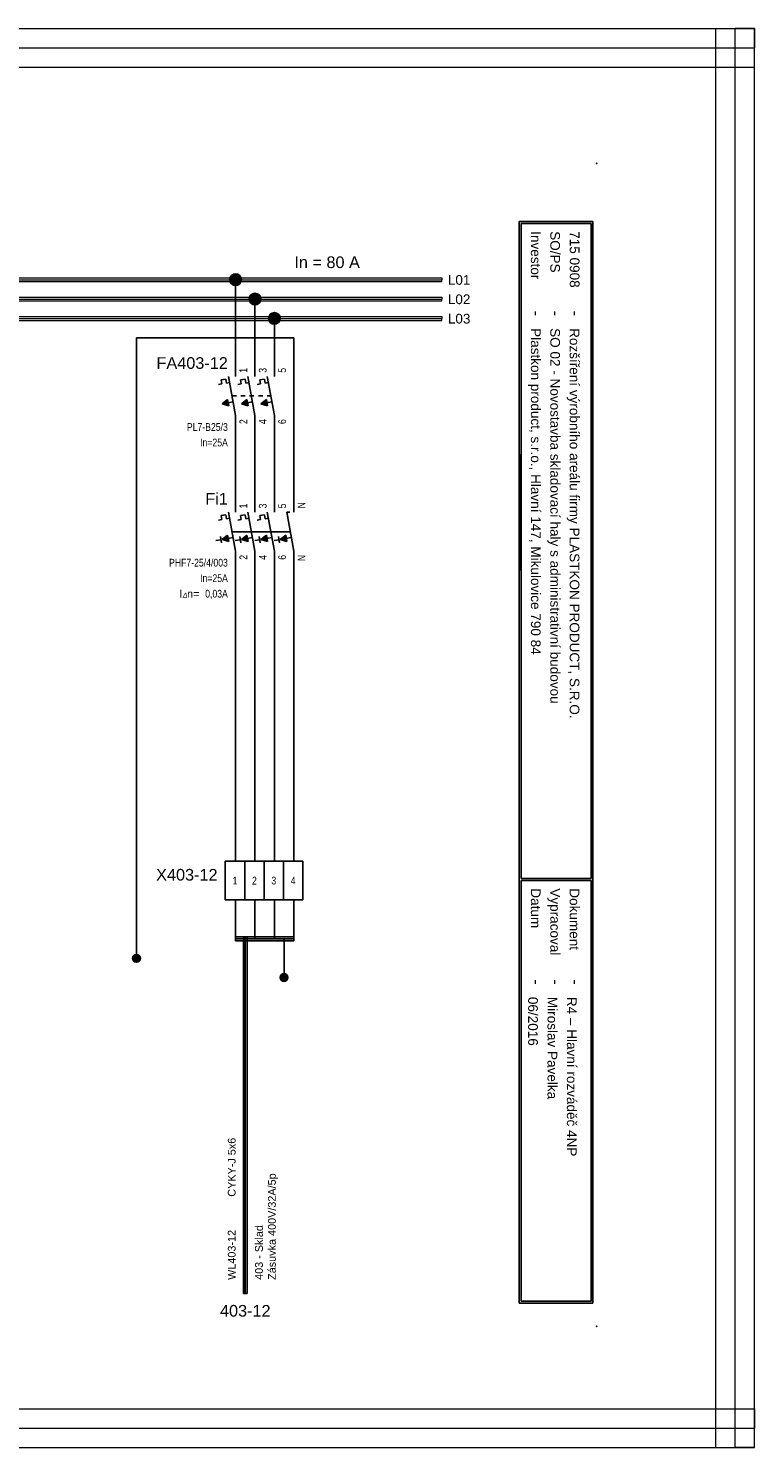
# Model space of a CAD drawing. Extents: x -739 to 3080, y 3040 to 3960.
# Tile 8 of 12: x 1488 to 1675, y 3359 to 3725. Entities that reach past the tile are written whole.
import ezdxf
from ezdxf.enums import TextEntityAlignment as Align

# ---------------------------------------------------------------- set-up
doc = ezdxf.new("R2010")
doc.units = 0
doc.header["$MEASUREMENT"] = 0
doc.linetypes.add('DASHED', pattern=[0.564444, 0.282222, -0.282222])
for name, color, linetype in [('1-KRESBA', 7, 'Continuous'), ('__Bílá', 7, 'Continuous'), ('__Oranžová', 30, 'Continuous'), ('__Rudá 010', 10, 'Continuous'), ('__Vínová 220', 220, 'Continuous'), ('__Černá 250', 7, 'Continuous')]:
    doc.layers.add(name, color=color, linetype=linetype)
doc.styles.add('Arial', font='arial.ttf')
doc.styles.add('GENERATED_STYLE_1', font='arial.ttf')
doc.styles.add('GREEKC', font='greekc', dxfattribs={"width": 0.8, "height": 1.3})

# ---------------------------------------------------------------- blocks, each defined once
blk = doc.blocks.new('BLK_Razítko_malé_pro_rozváděče')
at = {"layer": '__Bílá'}
for p, q in [((15, -1), (15, -20)), ((15, -1), (294, -1)), ((15.5, -1.5), (15.5, -19.5)), ((15.5, -1.5), (184.5, -1.5)), ((184.5, -1.5), (184.5, -19.5)), ((185, -1.5), (185, -19.5)), ((185, -1.5), (293.5, -1.5)), ((293.5, -19.5), (293.5, -1.5)), ((294, -20), (294, -1)), ((15, -20), (294, -20)), ((15.5, -19.5), (184.5, -19.5)), ((185, -19.5), (293.5, -19.5)), ((15, -405), (15, -419)), ((15, -405), (294, -405)), ((15.5, -405.5), (15.5, -418.5)), ((15.5, -405.5), (194.5, -405.5)), ((194.5, -405.5), (194.5, -418.5)), ((195, -405.5), (195, -418.5)), ((195, -405.5), (293.5, -405.5)), ((293.5, -405.5), (293.5, -418.5)), ((294, -405), (294, -419)), ((15, -419), (294, -419)), ((15.5, -418.5), (194.5, -418.5)), ((195, -418.5), (293.5, -418.5))]:
    blk.add_line(p, q, dxfattribs=at)
for p in [(0, 0), (300, 0), (0, -420), (300, -420)]:
    blk.add_point(p, dxfattribs=at)
at = {"layer": '__Bílá', "style": 'Arial'}
for s, height, p in [('-', 3, (38, -7)), ('Dokument', 2.5, (187, -7)), ('-', 3, (210.5, -7)), ('SO/PS', 2.5, (17.5, -12)), ('-', 3, (38, -12)), ('Vypracoval', 2.5, (187, -12)), ('-', 3, (210.5, -12)), ('Investor', 2.5, (17.5, -17)), ('Datum', 2.5, (187, -17)), ('-', 3, (38, -17)), ('-', 3, (210.5, -17)), ('PVLK PROJECT s.r.o. , Langrova 195/33,  787 01 Šumperk', 2.5, (17.5, -411)), ('Copyright © 2012 PVLK', 2.5, (197, -411)), ('Telefon: 773 836 685, mobil: 777 848 204, e-mail: %%Upavelka@pvlk.cz', 2.5, (17.5, -416)), ('Číslo dokumentu .....', 2.5, (197, -416))]:
    blk.add_text(s, height=height, dxfattribs=at).set_placement(p)
at = {"layer": '__Vínová 220', "char_height": 2.5, "attachment_point": 7, "style": 'Arial'}
for s, insert in [('715 0908', (17.5, -7)), ('Rozšíření výrobního areálu firmy PLASTKON PRODUCT, S.R.O.', (42.5, -7.75)), ('R4 – Hlavní rozváděč 4NP', (215, -7.75)), ('SO 02 - Novostavba skladovací haly s administrativní budovou', (42.5, -12.75)), ('Miroslav Pavelka', (215, -12.75)), ('Plastkon product, s.r.o., Hlavní 147, Mikulovice 790 84', (42.5, -17.75)), ('06/2016', (215, -17.75))]:
    blk.add_mtext(s, dxfattribs=dict(at, insert=insert))
at = {"layer": '__Vínová 220', "style": 'Arial'}
blk.add_attdef('ČÍSLO', text='', height=4, dxfattribs=at).set_placement((290, -416), align=Align.RIGHT)
blk = doc.blocks.new('L0001A02')
at = {"linetype": 'Continuous'}
h = blk.add_hatch(color=256, dxfattribs=at)
edge = h.paths.add_edge_path()
edge.add_arc((0, 0), 1.5, 0, 360)
blk.add_circle((0, 0), 1.5)
blk = doc.blocks.new('FEVA1702')
h = blk.add_hatch(color=256)
h.paths.add_polyline_path([(-2.06, -0.92), (-3.5, -2), (-1.92, -1.71)])
h.paths.add_polyline_path([(-1.92, -1.71), (-3.5, -2), (-1.77, -2.5)])
h = blk.add_hatch(color=256)
h.paths.add_polyline_path([(2.94, -0.92), (1.5, -2), (3.08, -1.71)])
h.paths.add_polyline_path([(3.08, -1.71), (1.5, -2), (3.23, -2.5)])
h = blk.add_hatch(color=256)
h.paths.add_polyline_path([(7.94, -0.92), (6.5, -2), (8.08, -1.71)])
h.paths.add_polyline_path([(8.08, -1.71), (6.5, -2), (8.23, -2.5)])
h = blk.add_hatch(color=256)
h.paths.add_polyline_path([(12.94, -0.92), (11.5, -2), (13.08, -1.71)])
h.paths.add_polyline_path([(13.08, -1.71), (11.5, -2), (13.23, -2.5)])
for p, q in [((0, 5), (0, 10)), ((5, 5), (5, 10)), ((10, 5), (10, 10)), ((15, 5), (15, 10)), ((-3.75, 4.14), (-2.56, 4.35)), ((-3.75, 4.14), (-3.57, 3.12)), ((-2.56, 4.35), (-2.38, 3.34)), ((-1.82, 5), (0, -5)), ((1.25, 4.14), (2.44, 4.35)), ((1.25, 4.14), (1.43, 3.12)), ((2.44, 4.35), (2.62, 3.34)), ((3.18, 5), (5, -5)), ((6.25, 4.14), (7.44, 4.35)), ((6.25, 4.14), (6.43, 3.12)), ((7.44, 4.35), (7.62, 3.34)), ((8.18, 5), (10, -5)), ((13.18, 5), (15, -5)), ((13.18, 5), (14, 5)), ((-4.45, 2.96), (-3.57, 3.12)), ((-2.38, 3.34), (-1.54, 3.49)), ((-0.91, 0), (14.09, 0)), ((0.55, 2.96), (1.43, 3.12)), ((2.62, 3.34), (3.46, 3.49)), ((5.55, 2.96), (6.43, 3.12)), ((7.62, 3.34), (8.46, 3.49)), ((-3.79, -2.07), (-5.07, -2.29)), ((-3.93, -1.27), (-3.65, -2.86)), ((-3.5, -2), (-2.06, -0.92)), ((-3.5, -2), (-0.64, -1.48)), ((-3.5, -2), (-1.77, -2.5)), ((-2.06, -0.92), (-1.77, -2.5)), ((1.21, -2.07), (-0.07, -2.29)), ((1.07, -1.27), (1.35, -2.86)), ((1.5, -2), (2.94, -0.92)), ((1.5, -2), (4.36, -1.48)), ((1.5, -2), (3.23, -2.5)), ((2.94, -0.92), (3.23, -2.5)), ((6.21, -2.07), (4.93, -2.29)), ((6.07, -1.27), (6.35, -2.86)), ((6.5, -2), (7.94, -0.92)), ((6.5, -2), (9.36, -1.48)), ((6.5, -2), (8.23, -2.5)), ((7.94, -0.92), (8.23, -2.5)), ((11.21, -2.07), (9.93, -2.29)), ((11.07, -1.27), (11.35, -2.86)), ((11.5, -2), (12.94, -0.92)), ((11.5, -2), (14.36, -1.48)), ((11.5, -2), (13.23, -2.5)), ((12.94, -0.92), (13.23, -2.5)), ((0, -5), (0, -10)), ((5, -5), (5, -10)), ((10, -5), (10, -10)), ((15, -5), (15, -10))]:
    blk.add_line(p, q)
at = {"style": 'Arial'}
for s, p in [('I', (-14.5, -17)), ('n=', (-12.5, -17))]:
    blk.add_text(s, height=2, dxfattribs=at).set_placement(p)
at = {"style": 'GREEKC', "oblique": 10, "width": 0.8}
blk.add_text('D', height=1.3, dxfattribs=at).set_placement((-13.68, -17))
at = {"style": 'Arial'}
blk.add_attdef('POPIS', text='', height=3, dxfattribs=at).set_placement((-2, 7), align=Align.RIGHT)
at = {"style": 'Arial', "width": 0.8}
for tag, p in [('NO1', (3, 6)), ('NO2', (8, 6)), ('NO3', (13, 6)), ('NO4', (18, 6))]:
    blk.add_attdef(tag, p, '', height=2, rotation=90, dxfattribs=at)
for tag, p in [('TYP', (-2, -9)), ('PROUD', (-2, -13)), ('REZID', (-2, -17)), ('DOPLŇ1', (-2, -21)), ('DOPLŇ2', (-2, -25))]:
    blk.add_attdef(tag, text='', height=2, dxfattribs=at).set_placement(p, align=Align.RIGHT)
for tag, p in [('CO1', (3, -6)), ('CO2', (8, -6)), ('CO3', (13, -6)), ('CO4', (18, -6))]:
    blk.add_attdef(tag, text='', height=2, rotation=90, dxfattribs=at).set_placement(p, align=Align.RIGHT)
blk = doc.blocks.new('FEVA1606')
at = {"linetype": 'Continuous'}
for points in [[(-3.5, -2), (-2.06, -0.92), (-1.77, -2.5)], [(1.5, -2), (2.94, -0.92), (3.23, -2.5)], [(6.5, -2), (7.94, -0.92), (8.23, -2.5)]]:
    blk.add_hatch(color=256, dxfattribs=at).paths.add_polyline_path(points)
for p, q in [((0, 5), (0, 10)), ((5, 5), (5, 10)), ((10, 5), (10, 10)), ((-3.75, 4.14), (-2.56, 4.35)), ((-3.75, 4.14), (-3.57, 3.12)), ((-2.56, 4.35), (-2.38, 3.34)), ((-1.82, 5), (0, -5)), ((1.25, 4.14), (2.44, 4.35)), ((1.25, 4.14), (1.43, 3.12)), ((2.44, 4.35), (2.62, 3.34)), ((3.18, 5), (5, -5)), ((6.25, 4.14), (7.44, 4.35)), ((6.25, 4.14), (6.43, 3.12)), ((7.44, 4.35), (7.62, 3.34)), ((8.18, 5), (10, -5)), ((-4.45, 2.96), (-3.57, 3.12)), ((-2.38, 3.34), (-1.54, 3.49)), ((0.55, 2.96), (1.43, 3.12)), ((2.62, 3.34), (3.46, 3.49)), ((5.55, 2.96), (6.43, 3.12)), ((7.62, 3.34), (8.46, 3.49)), ((-3.5, -2), (-2.06, -0.92)), ((-3.5, -2), (-0.64, -1.48)), ((-3.5, -2), (-1.77, -2.5)), ((-2.06, -0.92), (-1.77, -2.5)), ((1.5, -2), (2.94, -0.92)), ((1.5, -2), (4.36, -1.48)), ((1.5, -2), (3.23, -2.5)), ((2.94, -0.92), (3.23, -2.5)), ((6.5, -2), (7.94, -0.92)), ((6.5, -2), (9.36, -1.48)), ((6.5, -2), (8.23, -2.5)), ((7.94, -0.92), (8.23, -2.5)), ((0, -5), (0, -10)), ((5, -5), (5, -10)), ((10, -5), (10, -10))]:
    blk.add_line(p, q)
at = {"linetype": 'DASHED', "ltscale": 4}
blk.add_line((-0.91, 0), (9.09, 0), dxfattribs=at)
at = {"style": 'Arial'}
blk.add_attdef('POPIS', text='', height=3, dxfattribs=at).set_placement((-2, 7), align=Align.RIGHT)
at = {"style": 'Arial', "width": 0.8}
for tag, p in [('NO1', (3, 6)), ('NO2', (8, 6)), ('NO3', (13, 6))]:
    blk.add_attdef(tag, p, '', height=2, rotation=90, dxfattribs=at)
for tag, p in [('TYP', (-2, -9)), ('PROUD', (-2, -13)), ('DOPLŇ1', (-2, -17)), ('DOPLŇ2', (-2, -21))]:
    blk.add_attdef(tag, text='', height=2, dxfattribs=at).set_placement(p, align=Align.RIGHT)
for tag, p in [('CO1', (3, -6)), ('CO2', (8, -6)), ('CO3', (13, -6))]:
    blk.add_attdef(tag, text='', height=2, rotation=90, dxfattribs=at).set_placement(p, align=Align.RIGHT)
blk = doc.blocks.new('V0109A04')
for p, q in [((2.5, 5), (-2.5, 5)), ((-2.5, -5), (-2.5, 5)), ((7.5, 5), (2.5, 5)), ((2.5, -5), (2.5, 5)), ((12.5, 5), (7.5, 5)), ((7.5, -5), (7.5, 5)), ((17.5, 5), (12.5, 5)), ((12.5, -5), (12.5, 5)), ((17.5, -5), (17.5, 5)), ((2.5, -5), (-2.5, -5)), ((7.5, -5), (2.5, -5)), ((12.5, -5), (7.5, -5)), ((17.5, -5), (12.5, -5))]:
    blk.add_line(p, q)
at = {"style": 'Arial'}
blk.add_attdef('POPIS', text='', height=3, dxfattribs=at).set_placement((-4.5, 0), align=Align.RIGHT)
at = {"style": 'Arial', "width": 0.8}
for tag, p in [('S1', (0, 0)), ('S2', (5, 0)), ('S3', (10, 0)), ('S4', (15, 0))]:
    blk.add_attdef(tag, text='', height=2, dxfattribs=at).set_placement(p, align=Align.MIDDLE)
blk = doc.blocks.new('V0085A01')
h = blk.add_hatch(color=256)
edge = h.paths.add_edge_path()
edge.add_arc((0, 0), 1, 0, 360)
blk.add_circle((0, 0), 1)

msp = doc.modelspace()

# ---------------------------------------------------------------- linework, layer by layer
at = {"layer": '1-KRESBA'}
for p, q in [((1541.43, 3640), (1541.43, 3660)), ((1546.43, 3640), (1546.43, 3655)), ((1551.43, 3640), (1551.43, 3650)), ((1556.43, 3645), (1515.88, 3645)), ((1515.88, 3645), (1515.88, 3485)), ((1556.43, 3605), (1556.43, 3645)), ((1541.43, 3605), (1541.43, 3620)), ((1546.43, 3620), (1546.43, 3605)), ((1551.43, 3620), (1551.43, 3605)), ((1541.43, 3585), (1541.43, 3526.21)), ((1546.43, 3585), (1546.43, 3528.01)), ((1551.43, 3585), (1551.43, 3528.33)), ((1556.43, 3585), (1556.43, 3528.22)), ((1541.43, 3510), (1541.43, 3530)), ((1546.43, 3530), (1546.43, 3510)), ((1551.43, 3510), (1551.43, 3530)), ((1556.43, 3530), (1556.43, 3510)), ((1541.43, 3500), (1541.43, 3490)), ((1546.43, 3500), (1546.43, 3490)), ((1551.43, 3500), (1551.43, 3490)), ((1556.43, 3500), (1556.43, 3490)), ((1541.43, 3490.5), (1541.43, 3490)), ((1541.43, 3490.5), (1556.43, 3490.5)), ((1541.43, 3489.5), (1541.43, 3490)), ((1541.43, 3490), (1556.43, 3490)), ((1541.43, 3489.5), (1556.43, 3489.5)), ((1543.43, 3398.53), (1543.43, 3490.5)), ((1543.43, 3490.5), (1543.93, 3490.5)), ((1543.93, 3398.53), (1543.93, 3490.5)), ((1544.43, 3490.5), (1543.93, 3490.5)), ((1544.43, 3398.53), (1544.43, 3490.5)), ((1553.93, 3490), (1553.93, 3480)), ((1556.43, 3490.5), (1556.43, 3490)), ((1556.43, 3489.5), (1556.43, 3490)), ((1543.43, 3398.53), (1543.93, 3398.53)), ((1544.43, 3398.53), (1543.93, 3398.53))]:
    msp.add_line(p, q, dxfattribs=at)
at = {"layer": '1-KRESBA', "color": 250, "linetype": 'Continuous'}
msp.add_line((1614.61, 3585), (1614.61, 3615), dxfattribs=at)
at = {"layer": '__Oranžová', "lineweight": 0}
for p, q in [((1244.59, 3660.5), (1594.59, 3660.5)), ((1244.59, 3660), (1594.59, 3660)), ((1244.59, 3659.5), (1594.59, 3659.5)), ((1594.59, 3660.5), (1594.59, 3660)), ((1594.59, 3659.5), (1594.59, 3660)), ((1244.59, 3655.5), (1594.59, 3655.5)), ((1244.59, 3655), (1594.59, 3655)), ((1244.59, 3654.5), (1594.59, 3654.5)), ((1594.59, 3655.5), (1594.59, 3655)), ((1594.59, 3654.5), (1594.59, 3655)), ((1244.59, 3650.5), (1594.59, 3650.5)), ((1244.59, 3650), (1594.59, 3650)), ((1594.59, 3650.5), (1594.59, 3650)), ((1594.59, 3649.5), (1594.59, 3650)), ((1244.59, 3649.5), (1594.59, 3649.5))]:
    msp.add_line(p, q, dxfattribs=at)
at = {"layer": '__Vínová 220', "lineweight": 0}
for p, q in [((1178.88, 3724.82), (1675.28, 3724.82)), ((1665.28, 3358.74), (1665.28, 3724.82)), ((1665.28, 3724.82), (1670.28, 3724.82)), ((1670.28, 3358.74), (1670.28, 3724.82)), ((1675.28, 3724.82), (1670.28, 3724.82)), ((1675.28, 3724.82), (1675.28, 3719.82)), ((1675.28, 3358.74), (1675.28, 3724.82)), ((1178.88, 3719.82), (1675.28, 3719.82)), ((1675.28, 3714.82), (1675.28, 3719.82)), ((1178.88, 3714.82), (1675.28, 3714.82)), ((1178.88, 3368.74), (1675.28, 3368.74)), ((1675.28, 3368.74), (1675.28, 3363.74)), ((1178.88, 3363.74), (1675.28, 3363.74)), ((1675.28, 3358.74), (1675.28, 3363.74)), ((1178.88, 3358.74), (1675.28, 3358.74)), ((1665.28, 3358.74), (1670.28, 3358.74)), ((1675.28, 3358.74), (1670.28, 3358.74))]:
    msp.add_line(p, q, dxfattribs=at)

# ---------------------------------------------------------------- block references
at = {"color": 250, "linetype": 'Continuous'}
for p in [(1515.87, 3484.95), (1553.93, 3480)]:
    msp.add_blockref('V0085A01', p, dxfattribs=at)
at = {"layer": '1-KRESBA', "rotation": 270}
msp.add_blockref('BLK_Razítko_malé_pro_rozváděče', (1634.59, 3690), dxfattribs=at).add_auto_attribs({'ČÍSLO': '25.4'})
at = {"layer": '1-KRESBA'}
for p in [(1541.43, 3660), (1546.43, 3655), (1551.43, 3650)]:
    msp.add_blockref('L0001A02', p, dxfattribs=at)
at = {"layer": '__Černá 250'}
for name, p, values in [('FEVA1606', (1541.43, 3630), {'POPIS': 'FA403-12', 'TYP': 'PL7-B25/3', 'PROUD': 'In=25A', 'CO1': '2', 'NO1': '1', 'CO2': '4', 'NO2': '3', 'CO3': '6', 'NO3': '5'}), ('FEVA1702', (1541.43, 3595), {'POPIS': 'Fi1', 'TYP': 'PHF7-25/4/003', 'PROUD': 'In=25A', 'REZID': '0,03A', 'NO1': '1', 'CO1': '2', 'NO2': '3', 'CO2': '4', 'NO3': '5', 'CO3': '6', 'NO4': 'N', 'CO4': 'N'}), ('V0109A04', (1541.28, 3505), {'POPIS': 'X403-12', 'S1': '1', 'S2': '2', 'S3': '3', 'S4': '4'})]:
    msp.add_blockref(name, p, dxfattribs=at).add_auto_attribs(values)

# ---------------------------------------------------------------- texts
at = {"layer": '1-KRESBA', "color": 4, "linetype": 'Continuous', "style": 'Arial'}
msp.add_text('In = 80 A', height=3, dxfattribs=at).set_placement((1556.59, 3663))
at = {"layer": '__Oranžová', "lineweight": 0, "style": 'Arial'}
for s, p in [('L01', (1596.16, 3658.69)), ('L02', (1596.16, 3653.69)), ('L03', (1596.16, 3648.69))]:
    msp.add_text(s, height=2.5, dxfattribs=at).set_placement(p)
at = {"layer": '__Rudá 010', "style": 'Arial'}
for s, p in [('CYKY-J 5x6', (1541.43, 3423.45)), ('WL403-12', (1541.43, 3402))]:
    msp.add_text(s, height=2, rotation=90, dxfattribs=at).set_placement(p)
at = {"layer": '__Rudá 010', "style": 'GENERATED_STYLE_1'}
msp.add_text('403-12', height=3, dxfattribs=at).set_placement((1543.93, 3392.53), align=Align.CENTER)
at = {"layer": '__Rudá 010', "insert": (1546.46, 3402), "char_height": 2, "width": 62.8406, "attachment_point": 1, "rotation": 90, "style": 'Arial'}
msp.add_mtext('403 - Sklad\\PZásuvka 400V/32A/5p  ', dxfattribs=at)

doc.saveas('drawing.dxf')
